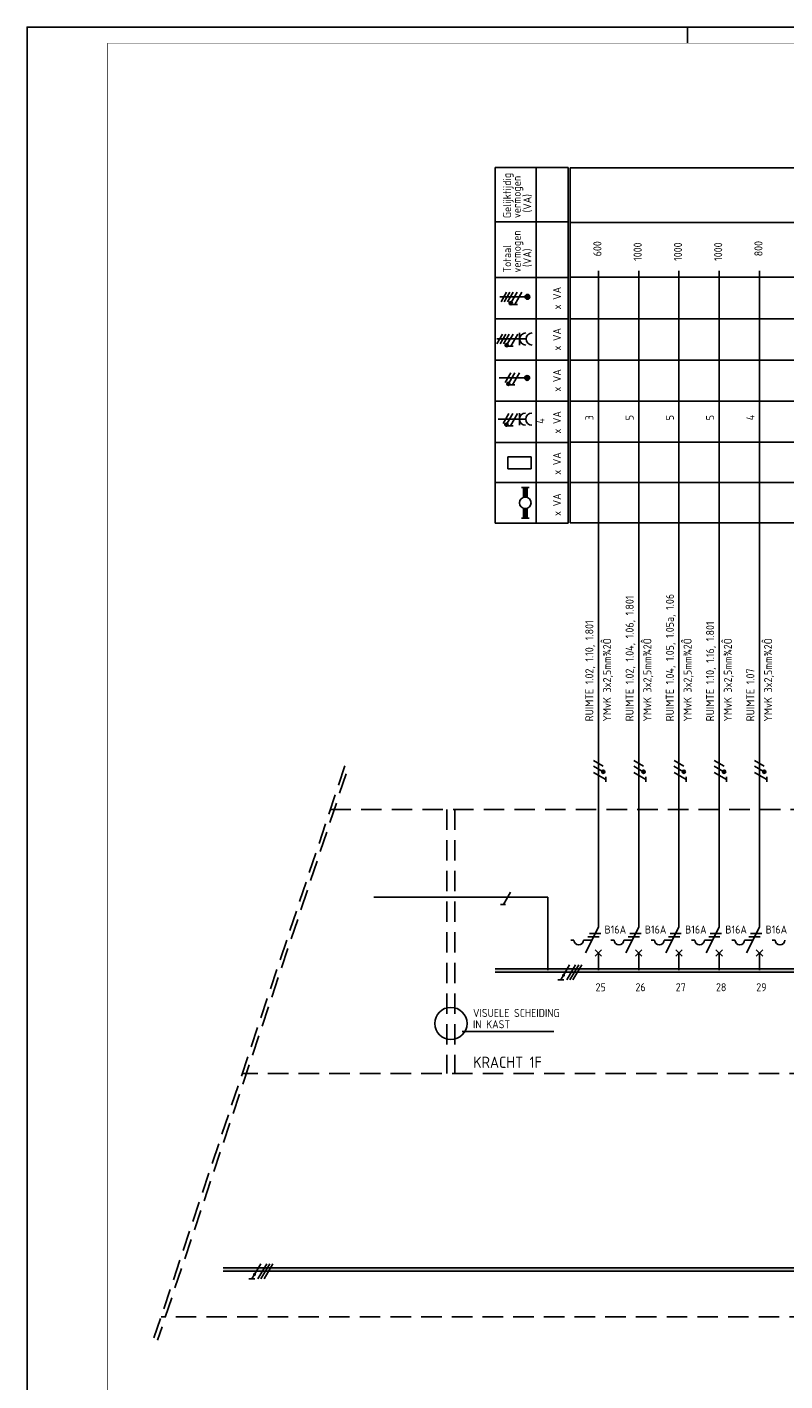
# Model space of a CAD drawing. Header units: millimetres. Extents: x 16 to 1205, y -16 to 825.
# Tile 3 of 8: x 16 to 251, y 405 to 825. Entities that reach past the tile are written whole.
import ezdxf
from ezdxf.enums import TextEntityAlignment as Align

# ---------------------------------------------------------------- set-up
doc = ezdxf.new("R2010")
doc.units = ezdxf.units.MM
doc.linetypes.add('HIDDEN', pattern=[9.525, 6.35, -3.175])
doc.layers.get('0').update_dxf_attribs({"linetype": 'CONTINUOUS'})
for name, color, linetype in [('1', 7, 'CONTINUOUS'), ('40', 1, 'CONTINUOUS'), ('70', 1, 'CONTINUOUS'), ('71', 2, 'CONTINUOUS'), ('73', 4, 'CONTINUOUS'), ('EL$2B---_KADER', 4, 'CONTINUOUS'), ('LIJN018', 210, 'CONTINUOUS'), ('LIJN025', 10, 'CONTINUOUS'), ('LIJN035', 50, 'CONTINUOUS'), ('LIJN050', 90, 'CONTINUOUS'), ('TEKST25', 10, 'CONTINUOUS'), ('TEKST35', 50, 'CONTINUOUS'), ('TEKST50', 90, 'CONTINUOUS')]:
    doc.layers.add(name, color=color, linetype=linetype)
doc.styles.add('5_0', font='iso.shx')
doc.styles.add('ISO', font='ISO.SHX')
doc.styles.add('NEN', font='iso.shx')
doc.styles.add('ROMAND', font='romand')

# ---------------------------------------------------------------- blocks, each defined once
blk = doc.blocks.new('A0')
at = {"layer": 'LIJN025'}
blk.add_line((205, 836), (205, 841), dxfattribs=at)
blk.add_lwpolyline([(1189, 841), (1189, 0), (0, 0), (0, 841)], close=True, dxfattribs=at)
at = {"layer": 'LIJN050', "const_width": 0.2}
blk.add_lwpolyline([(1184, 836), (25, 836), (25, 5), (1184, 5)], close=True, dxfattribs=at)
at = {"layer": 'TEKST25', "style": 'ROMAND', "width": 2.899115}
blk.add_attdef('STATUS', text='', height=2.5, dxfattribs=at).set_placement((1143, 71.5), (1182, 71.5), align=Align.FIT)
at = {"layer": 'TEKST25', "style": 'ISO'}
for tag, p in [('E', (1144.25, 66)), ('NAAM-E', (1155.75, 66)), ('DATUM-E', (1174, 66)), ('D', (1144.25, 61)), ('NAAM-D', (1155.75, 61)), ('DATUM-D', (1174, 61)), ('C', (1144.25, 56)), ('NAAM-C', (1155.75, 56)), ('DATUM-C', (1174, 56)), ('B', (1144.25, 51)), ('NAAM-B', (1155.75, 51)), ('DATUM-B', (1174, 51)), ('A', (1144.25, 46)), ('NAAM-A', (1155.75, 46)), ('DATUM-A', (1174, 46))]:
    blk.add_attdef(tag, text='', height=2.5, dxfattribs=at).set_placement(p, align=Align.CENTER)
for tag, p in [('DATUM', (1021.75, 36.25)), ('SCHAAL', (1057, 36.25)), ('GETEKEND', (1087.25, 36.25)), ('GECONTOL.', (1122, 36.25)), ('FORMAAT', (1152.25, 28.25))]:
    blk.add_attdef(tag, p, '', height=2.5, dxfattribs=at)
at = {"layer": 'TEKST35', "style": 'ISO'}
for tag, p in [('PROJECT', (1023.5, 72.5)), ('PLAATS', (1023.5, 63.5)), ('INSTALLATIE-REGEL1', (1023.5, 52.5)), ('INSTALLATIE-REGEL2', (1023.5, 43.5))]:
    blk.add_attdef(tag, p, '', height=4, dxfattribs=at)
blk.add_attdef('PROJ.NR.', text='', height=4, dxfattribs=at).set_placement((1170, 23), align=Align.CENTER)
at = {"layer": 'TEKST50', "style": 'ISO'}
blk.add_attdef('FILE-NAAM', text='', height=5, dxfattribs=at).set_placement((1162.5, 7.5), align=Align.CENTER)

msp = doc.modelspace()

# ---------------------------------------------------------------- linework, layer by layer
at = {"color": 10}
for p, q in [((184.18, 534.01), (181.48, 529.32)), ((186.06, 534.01), (183.35, 529.32)), ((187, 534.01), (184.29, 529.32)), ((187, 534.01), (184.29, 529.32)), ((187.93, 534.01), (185.23, 529.32)), ((182.41, 529.32), (180.54, 529.32)), ((88.27, 441.12), (85.56, 436.43)), ((90.14, 441.12), (87.43, 436.43)), ((91.08, 441.12), (88.37, 436.43)), ((91.08, 441.12), (88.37, 436.43)), ((92.02, 441.12), (89.31, 436.43)), ((86.5, 436.43), (84.62, 436.43))]:
    msp.add_line(p, q, dxfattribs=at)
for p, q in [((187, 534.01), (184.29, 529.32)), ((91.08, 441.12), (88.37, 436.43))]:
    msp.add_line(p, q)
at = {"color": 10, "const_width": 0.469}
for points in [[(182.49, 530.61, 1), (182.09, 530.85, 1)], [(86.57, 437.72, 1), (86.17, 437.96, 1)]]:
    msp.add_lwpolyline(points, format="xyb", close=True, dxfattribs=at)
at = {"layer": '1', "color": 1}
for p, q in [((194.64, 595.71), (191.61, 597.46)), ((207.14, 595.71), (204.11, 597.46)), ((219.64, 595.71), (216.61, 597.46)), ((232.14, 595.71), (229.11, 597.46)), ((244.64, 595.71), (241.61, 597.46)), ((194.57, 593.98), (191.58, 595.71)), ((195.39, 591.55), (191.61, 593.73)), ((207.07, 593.98), (204.08, 595.71)), ((207.89, 591.55), (204.11, 593.73)), ((219.57, 593.98), (216.58, 595.71)), ((220.39, 591.55), (216.61, 593.73)), ((232.07, 593.98), (229.08, 595.71)), ((232.89, 591.55), (229.11, 593.73)), ((244.57, 593.98), (241.58, 595.71)), ((245.39, 591.55), (241.61, 593.73)), ((165.82, 556.54), (163.63, 552.76))]:
    msp.add_line(p, q, dxfattribs=at)
at = {"layer": '1', "color": 2}
for p, q in [((189.11, 537.69), (193.13, 545.73)), ((201.61, 537.69), (205.63, 545.73)), ((214.11, 537.69), (218.13, 545.73)), ((226.61, 537.69), (230.63, 545.73)), ((239.11, 537.69), (243.13, 545.73)), ((184.53, 541.69), (185.53, 541.69)), ((188.53, 541.69), (191.11, 541.69)), ((197.03, 541.69), (198.03, 541.69)), ((201.03, 541.69), (203.61, 541.69)), ((209.53, 541.69), (210.53, 541.69)), ((213.53, 541.69), (216.11, 541.69)), ((222.03, 541.69), (223.03, 541.69)), ((226.03, 541.69), (228.61, 541.69)), ((234.53, 541.69), (235.53, 541.69)), ((238.53, 541.69), (241.11, 541.69)), ((247.03, 541.69), (248.03, 541.69))]:
    msp.add_line(p, q, dxfattribs=at)
at = {"layer": '1', "color": 1}
for centre in [(194.64, 593.96), (207.14, 593.96), (219.64, 593.96), (232.14, 593.96), (244.64, 593.96)]:
    msp.add_circle(centre, 0.5, dxfattribs=at)
at = {"layer": '1', "color": 2}
for centre in [(187.03, 541.69), (199.53, 541.69), (212.03, 541.69), (224.53, 541.69), (237.03, 541.69), (249.53, 541.69)]:
    msp.add_arc(centre, 1.5, 180, 0, dxfattribs=at)
at = {"layer": '70'}
for p, q in [((195.38, 590.83), (195.38, 592.38)), ((207.88, 590.83), (207.88, 592.38)), ((220.38, 590.83), (220.38, 592.38)), ((232.88, 590.83), (232.88, 592.38)), ((245.38, 590.83), (245.38, 592.38)), ((164.32, 552.76), (162.76, 552.76)), ((189.86, 542.69), (193.36, 542.69)), ((190.36, 543.69), (193.86, 543.69)), ((202.36, 542.69), (205.86, 542.69)), ((202.86, 543.69), (206.36, 543.69)), ((214.86, 542.69), (218.36, 542.69)), ((215.36, 543.69), (218.86, 543.69)), ((227.36, 542.69), (230.86, 542.69)), ((227.86, 543.69), (231.36, 543.69)), ((239.86, 542.69), (243.36, 542.69)), ((240.36, 543.69), (243.86, 543.69))]:
    msp.add_line(p, q, dxfattribs=at)
at = {"layer": '70', "const_width": 0.5}
for points in [[(194.64, 594.21, 1), (194.64, 593.71, 1)], [(207.14, 594.21, 1), (207.14, 593.71, 1)], [(219.64, 594.21, 1), (219.64, 593.71, 1)], [(232.14, 594.21, 1), (232.14, 593.71, 1)], [(244.64, 594.21, 1), (244.64, 593.71, 1)]]:
    msp.add_lwpolyline(points, format="xyb", close=True, dxfattribs=at)
at = {"layer": '71'}
for p, q in [((192.13, 536.69), (194.13, 538.69)), ((194.13, 536.69), (192.13, 538.69)), ((206.63, 536.69), (204.63, 538.69)), ((204.63, 536.69), (206.63, 538.69)), ((219.13, 536.69), (217.13, 538.69)), ((217.13, 536.69), (219.13, 538.69)), ((231.63, 536.69), (229.63, 538.69)), ((229.63, 536.69), (231.63, 538.69)), ((244.13, 536.69), (242.13, 538.69)), ((242.13, 536.69), (244.13, 538.69))]:
    msp.add_line(p, q, dxfattribs=at)
at = {"layer": '73'}
for p, q in [((161.04, 532.71), (1000.92, 532.71)), ((161.04, 531.71), (1000.92, 531.71)), ((76.66, 439.89), (394.38, 439.89)), ((76.66, 438.89), (394.38, 438.89))]:
    msp.add_line(p, q, dxfattribs=at)
for points in [[(1000.92, 531.71), (1000.92, 532.71), (161.04, 531.71), (161.04, 532.71)], [(394.38, 438.89), (394.38, 439.89), (76.66, 438.89), (76.66, 439.89)]]:
    msp.add_solid(points, dxfattribs=at)
at = {"layer": 'LIJN018', "color": 9, "linetype": 'Continuous'}
for p, q in [((161.11, 671.19), (161.11, 781.66)), ((161.11, 781.66), (183.78, 781.66)), ((173.78, 671.19), (173.78, 781.66)), ((183.78, 671.19), (183.78, 781.66)), ((184.38, 781.57), (847.68, 781.57)), ((184.38, 671.22), (184.38, 781.57)), ((161.11, 764.74), (183.78, 764.74)), ((184.38, 764.57), (847.68, 764.57)), ((161.11, 747.51), (183.78, 747.51)), ((184.38, 747.6), (847.68, 747.6)), ((170.58, 741.47), (162.5, 741.47)), ((164.64, 742.9), (162.89, 739.87)), ((165.64, 742.9), (163.89, 739.87)), ((166.64, 742.9), (164.89, 739.87)), ((167.89, 742.9), (166.17, 739.92)), ((169.39, 742.9), (167.21, 739.12)), ((167.98, 739.12), (166.43, 739.12)), ((161.11, 734.62), (183.78, 734.62)), ((184.38, 734.6), (847.68, 734.6)), ((161.58, 728.38), (170.67, 728.38)), ((163.37, 729.9), (161.62, 726.87)), ((164.37, 729.9), (162.62, 726.87)), ((165.37, 729.9), (163.62, 726.87)), ((166.62, 729.9), (164.9, 726.92)), ((168.12, 729.9), (165.94, 726.12)), ((168.67, 726.5), (168.67, 730.26)), ((166.71, 726.12), (165.16, 726.12)), ((161.11, 721.76), (183.78, 721.76)), ((184.38, 721.82), (847.68, 721.82)), ((170.51, 716.27), (162.31, 716.27)), ((165.89, 717.89), (164.14, 714.86)), ((167.14, 717.89), (165.41, 714.9)), ((168.64, 717.89), (166.45, 714.1)), ((167.23, 714.1), (165.68, 714.1)), ((161.11, 709.04), (183.78, 709.04)), ((184.38, 709.02), (847.68, 709.02)), ((161.99, 703.49), (170.59, 703.49)), ((165.29, 705.19), (163.54, 702.16)), ((166.54, 705.19), (164.81, 702.2)), ((168.04, 705.19), (165.85, 701.4)), ((168.59, 701.61), (168.59, 705.36)), ((166.63, 701.4), (165.08, 701.4)), ((161.11, 696.27), (183.78, 696.27)), ((184.38, 696.32), (847.68, 696.32)), ((165.05, 691.8), (172.24, 691.8)), ((165.05, 688.04), (165.05, 691.8)), ((172.24, 688.04), (172.24, 691.8)), ((165.05, 688.04), (172.24, 688.04)), ((161.11, 683.83), (183.78, 683.83)), ((169.22, 682.27), (171.62, 682.27)), ((169.82, 679.16), (169.82, 682.27)), ((171.02, 679.16), (171.02, 682.27)), ((184.38, 683.82), (847.68, 683.82)), ((169.82, 675.77), (169.82, 672.67)), ((171.02, 675.77), (171.02, 672.67)), ((161.11, 671.19), (183.78, 671.19)), ((171.62, 672.67), (169.22, 672.67)), ((184.38, 671.22), (847.68, 671.22))]:
    msp.add_line(p, q, dxfattribs=at)
for centre, radius in [((171.08, 741.47), 0.75), ((171.08, 741.47), 0.5), ((171.08, 741.47), 0.25), ((165.92, 739.48), 0.5), ((164.65, 726.48), 0.5), ((165.17, 714.46), 0.5), ((171.01, 716.27), 0.75), ((171.01, 716.27), 0.5), ((171.01, 716.27), 0.25), ((164.57, 701.76), 0.5), ((170.42, 677.47), 1.8)]:
    msp.add_circle(centre, radius, dxfattribs=at)
for centre, radius, start, end in [((165.92, 739.48), 0.25, 0, 180), ((165.92, 739.48), 0.25, 180, 0), ((170.55, 728.38), 1.88, 90, 270), ((172.55, 728.38), 1.88, 90, 270), ((164.65, 726.48), 0.25, 0, 180), ((164.65, 726.48), 0.25, 180, 0), ((165.17, 714.46), 0.25, 0, 180), ((165.17, 714.46), 0.25, 180, 0), ((170.47, 703.49), 1.88, 90, 270), ((172.47, 703.49), 1.88, 90, 270), ((164.57, 701.76), 0.25, 0, 180), ((164.57, 701.76), 0.25, 180, 0)]:
    msp.add_arc(centre, radius, start, end, dxfattribs=at)
for points in [[(169.82, 679.27), (171.02, 679.27), (169.82, 682.27), (171.02, 682.27)], [(169.82, 679.27), (169.82, 679.21), (170.42, 679.27)], [(171.02, 679.21), (171.02, 679.27), (170.48, 679.27)], [(169.82, 675.67), (169.82, 675.73), (170.36, 675.67)], [(169.82, 672.67), (171.02, 672.67), (169.82, 675.67), (171.02, 675.67)], [(171.02, 675.67), (171.02, 675.73), (170.48, 675.67)]]:
    msp.add_solid(points, dxfattribs=at)
at = {"layer": 'LIJN025', "linetype": 'HIDDEN'}
for p, q in [((114.43, 595.81), (54.96, 417.56)), ((114.8, 593.28), (56.27, 417.4)), ((109.93, 582.28), (1018.65, 582.28)), ((146.08, 582.28), (146.08, 500.28)), ((148.58, 582.28), (148.58, 500.28)), ((1020.8, 500.28), (82.59, 500.28)), ((1020.77, 424.62), (57.37, 424.62))]:
    msp.add_line(p, q, dxfattribs=at)
at = {"layer": 'LIJN025'}
msp.add_line((150.83, 513.28), (179.33, 513.28), dxfattribs=at)
at = {"layer": 'LIJN035'}
for p, q in [((193.13, 545.73), (193.13, 749.53)), ((205.63, 545.73), (205.63, 749.53)), ((218.13, 545.73), (218.13, 749.53)), ((230.63, 545.73), (230.63, 749.53)), ((243.13, 562.31), (243.13, 749.53)), ((243.13, 545.73), (243.13, 562.31)), ((123.41, 555.03), (177.44, 555.03)), ((177.44, 532.28), (177.44, 555.03)), ((177.44, 532.28), (177.44, 537.78)), ((193.13, 532.28), (193.13, 537.78)), ((205.63, 532.28), (205.63, 537.78)), ((218.13, 532.28), (218.13, 537.78)), ((230.63, 532.28), (230.63, 537.78)), ((243.13, 532.28), (243.13, 537.78)), ((106.03, 439.87), (106.03, 439.67))]:
    msp.add_line(p, q, dxfattribs=at)
msp.add_circle((147.33, 515.78), 5, dxfattribs=at)

# ---------------------------------------------------------------- block references
at = {"layer": 'EL$2B---_KADER'}
msp.add_blockref('A0', (15.75, -15.75), dxfattribs=at)

# ---------------------------------------------------------------- texts
at = {"layer": '40', "style": 'NEN'}
for s, p in [(' 600', (194.06, 752.62)), ('1000', (206.56, 752.62)), ('1000', (219.06, 752.62)), ('1000', (231.56, 752.62)), (' 800', (244.06, 752.62)), ('3', (191.56, 703.12)), ('5', (204.06, 703.12)), ('5', (216.56, 703.12)), ('5', (229.06, 703.12)), ('4', (241.56, 703.12)), ('RUIMTE 1.02, 1.04, 1.06, 1.801', (204.06, 609.62)), ('RUIMTE 1.04, 1.05, 1.05a, 1.06', (216.56, 609.62)), ('RUIMTE 1.02, 1.10, 1.801', (191.56, 609.62)), ('RUIMTE 1.10, 1.16, 1.801', (229.06, 609.62)), (' YMvK 3x2,5mm¾2Ô', (197.06, 608.12)), (' YMvK 3x2,5mm¾2Ô', (209.56, 608.12)), (' YMvK 3x2,5mm¾2Ô', (222.06, 608.12)), (' YMvK 3x2,5mm¾2Ô', (234.56, 608.12)), (' YMvK 3x2,5mm¾2Ô', (247.06, 608.12)), ('RUIMTE 1.07', (241.56, 609.62))]:
    msp.add_text(s, height=2.5, rotation=90, dxfattribs=at).set_placement(p)
for p in [(195.04, 543.7), (207.54, 543.7), (220.04, 543.7), (232.54, 543.7), (245.04, 543.7)]:
    msp.add_text('B16A', height=2.5, dxfattribs=at).set_placement(p)
at = {"layer": 'LIJN018', "color": 9, "linetype": 'Continuous', "style": 'NEN'}
for s, p in [('Gelijktijdig', (166.03, 765.91)), ('vermogen', (169.03, 765.91)), ('(VA)', (172.28, 767.66)), ('vermogen', (169.03, 748.99)), ('Totaal', (166.03, 748.99)), ('(VA)', (172.28, 750.74)), ('x VA', (181.53, 737.56)), ('x VA', (181.53, 724.78)), ('x VA', (181.53, 712)), ('4', (176.33, 702.05)), ('x VA', (181.53, 698.98)), ('x VA', (181.53, 686.2)), ('x VA', (181.53, 673.42))]:
    msp.add_text(s, height=2.5, rotation=90, dxfattribs=at).set_placement(p)
at = {"layer": 'TEKST25', "style": '5_0'}
for s, p in [('25', (192.24, 525.78)), ('26', (204.63, 525.78)), ('27', (217.13, 525.78)), ('28', (229.63, 525.78)), ('29', (242.13, 525.78)), ('VISUELE SCHEIDING', (154.2, 517.78)), ('IN KAST', (154.2, 514.28))]:
    msp.add_text(s, height=2.5, dxfattribs=at).set_placement(p)
at = {"layer": 'TEKST35', "linetype": 'HIDDEN', "style": 'ISO'}
msp.add_text('KRACHT 1F', height=3.5, dxfattribs=at).set_placement((154.26, 501.97))

doc.saveas('drawing.dxf')
